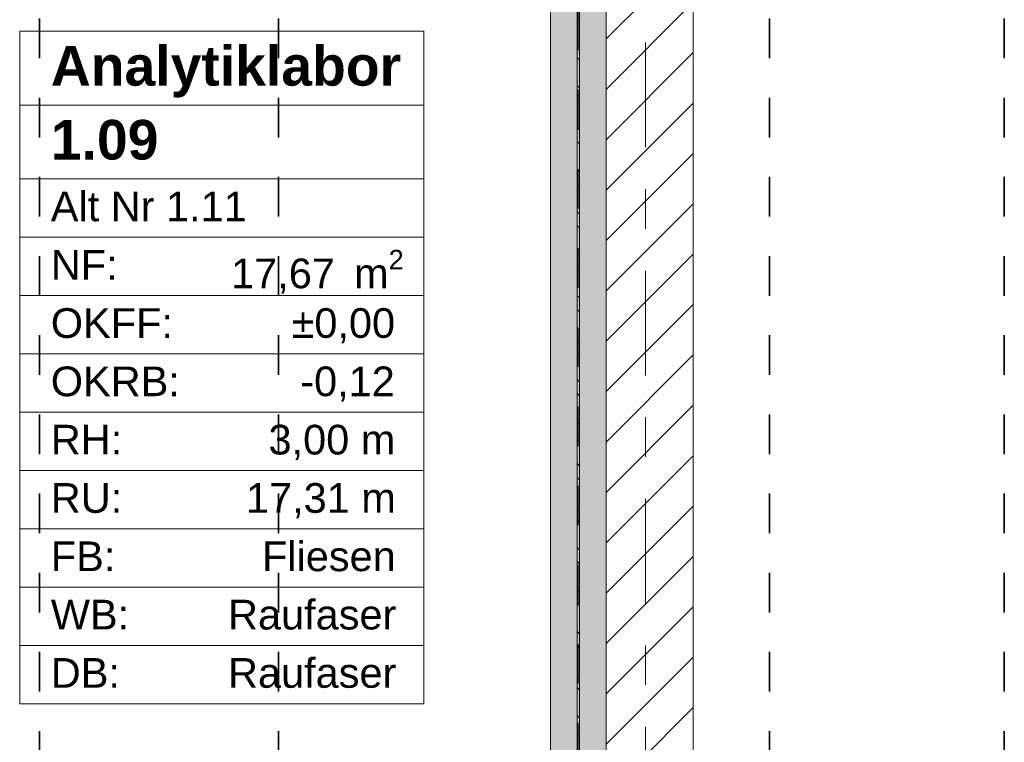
# Model space of a CAD drawing. Header units: metres. Extents: x -3.6 to 84.5, y -11 to 16.8.
# Tile 93 of 225: x 20.5 to 23, y 11 to 12.8. Entities that reach past the tile are written whole.
import ezdxf

# ---------------------------------------------------------------- set-up
doc = ezdxf.new("R2010")
doc.units = ezdxf.units.M
doc.header["$MEASUREMENT"] = 0
for name, pattern in [('Achse', [0.2, 0.1, -0.05, 0, -0.05]), ('Strichlinie doppelt', [0.546806, 0.264583, -0.105833, 0.070556, -0.105833]), ('Wipeout_Contour', [1, 0, -1])]:
    doc.linetypes.add(name, pattern=pattern)
for name, color, linetype in [('155 - Bemaßung_ Beschriftung.Ausbau - Deckenelemente', 7, 'Continuous'), ('401 - Zone.Raum_ Raumbegrenzung_ Whg.', 7, 'Continuous'), ('451 - Universal.Achsen Raster', 7, 'Continuous'), ('605 - Struktur.Wand Innen', 7, 'Continuous'), ('612 - Struktur.Stahlbau', 7, 'Continuous'), ('Neubau_612 - Struktur.Stahlbau', 7, 'Continuous')]:
    doc.layers.add(name, color=color, linetype=linetype)
doc.styles.add('ERSTELLTER_STIL_1', font='txt')
doc.styles.add('ERSTELLTER_STIL_2', font='txt')

msp = doc.modelspace()

# ---------------------------------------------------------------- hatches: boundary and pattern name
at = {"layer": 'Neubau_612 - Struktur.Stahlbau', "linetype": 'Continuous', "lineweight": 0, "true_color": 0x000000}
h = msp.add_hatch(dxfattribs=at)
h.set_pattern_fill('Metall__Stahl_0001', color=18, style=0, pattern_type=2)
h.set_pattern_definition([(135, (0, 0), (0.053033, 0.053033), []), (135, (-0.01768, -0.01768), (0.053033, 0.053033), [])])
h.paths.add_polyline_path([(21.9627, 8.51), (21.9627, 12.99), (21.9572, 12.99), (21.9572, 8.51)])

# ---------------------------------------------------------------- linework, layer by layer
at = {"layer": '155 - Bemaßung_ Beschriftung.Ausbau - Deckenelemente', "color": 7, "linetype": 'Achse', "lineweight": 35}
for p, q in [((20.599, 12.99), (20.599, 8.51)), ((21.203, 12.99), (21.203, 8.51)), ((22.443, 12.99), (22.443, 8.51)), ((23.036, 12.99), (23.036, 8.51))]:
    msp.add_line(p, q, dxfattribs=at)
at = {"layer": '401 - Zone.Raum_ Raumbegrenzung_ Whg.', "color": 7, "linetype": 'Continuous', "lineweight": 9}
for p, q in [((21.5701, 12.7583), (20.549, 12.7583)), ((20.549, 12.7583), (20.549, 11.0591)), ((20.549, 12.7583), (21.5701, 12.7583)), ((20.549, 12.5716), (20.549, 12.7583)), ((21.5701, 11.0591), (21.5701, 12.7583)), ((21.5701, 12.7583), (21.5701, 12.5716)), ((21.5701, 12.5716), (20.549, 12.5716)), ((20.549, 12.5716), (21.5701, 12.5716)), ((20.549, 12.385), (20.549, 12.5716)), ((21.5701, 12.5716), (21.5701, 12.385)), ((21.5701, 12.385), (20.549, 12.385)), ((20.549, 12.385), (21.5701, 12.385)), ((20.549, 12.2377), (20.549, 12.385)), ((21.5701, 12.385), (21.5701, 12.2377)), ((21.5701, 12.2377), (20.549, 12.2377)), ((20.549, 12.2377), (21.5701, 12.2377)), ((20.549, 12.0904), (20.549, 12.2377)), ((21.5701, 12.2377), (21.5701, 12.0904)), ((21.5701, 12.0904), (20.549, 12.0904)), ((20.549, 12.0904), (21.5701, 12.0904)), ((20.549, 11.9431), (20.549, 12.0904)), ((21.5701, 12.0904), (21.5701, 11.9431)), ((21.5701, 11.9431), (20.549, 11.9431)), ((20.549, 11.9431), (21.5701, 11.9431)), ((20.549, 11.7958), (20.549, 11.9431)), ((21.5701, 11.9431), (21.5701, 11.7958)), ((21.5701, 11.7958), (20.549, 11.7958)), ((20.549, 11.7958), (21.5701, 11.7958)), ((20.549, 11.6484), (20.549, 11.7958)), ((21.5701, 11.7958), (21.5701, 11.6484)), ((21.5701, 11.6484), (20.549, 11.6484)), ((20.549, 11.6484), (21.5701, 11.6484)), ((20.549, 11.5011), (20.549, 11.6484)), ((21.5701, 11.6484), (21.5701, 11.5011)), ((21.5701, 11.5011), (20.549, 11.5011)), ((20.549, 11.5011), (21.5701, 11.5011)), ((20.549, 11.3538), (20.549, 11.5011)), ((21.5701, 11.5011), (21.5701, 11.3538)), ((21.5701, 11.3538), (20.549, 11.3538)), ((20.549, 11.3538), (21.5701, 11.3538)), ((20.549, 11.2065), (20.549, 11.3538)), ((21.5701, 11.3538), (21.5701, 11.2065)), ((21.5701, 11.2065), (20.549, 11.2065)), ((20.549, 11.2065), (21.5701, 11.2065)), ((20.549, 11.0591), (20.549, 11.2065)), ((21.5701, 11.2065), (21.5701, 11.0591)), ((20.549, 11.0591), (21.5701, 11.0591)), ((21.5701, 11.0591), (20.549, 11.0591))]:
    msp.add_line(p, q, dxfattribs=at)
at = {"layer": 'Neubau_612 - Struktur.Stahlbau', "color": 1, "linetype": 'Continuous', "lineweight": 13}
msp.add_line((21.89, 8.51), (21.89, 12.99), dxfattribs=at)
at = {"layer": 'Neubau_612 - Struktur.Stahlbau', "color": 1, "linetype": 'Continuous', "lineweight": 9}
for p, q in [((21.9572, 12.99), (21.9572, 8.51)), ((21.9627, 12.99), (21.9627, 8.51))]:
    msp.add_line(p, q, dxfattribs=at)
at = {"layer": 'Neubau_612 - Struktur.Stahlbau', "color": 1, "linetype": 'Achse', "lineweight": 9}
msp.add_line((21.96, 8.51), (21.96, 12.99), dxfattribs=at)

# ---------------------------------------------------------------- texts
at = {"layer": '401 - Zone.Raum_ Raumbegrenzung_ Whg.', "color": 7, "lineweight": 9, "attachment_point": 1}
for s, insert, char_height, style in [('\\A1;{\\pqj;\\pt0;\\fArial|b1|i0|c0|p38;}', (21.4916, 12.7435), 0.1, 'ERSTELLTER_STIL_1'), ('\\A1;{\\pqj;\\pt0;\\fArial|b1|i0|c0|p38;Analytiklabor}', (20.6276, 12.7207), 0.1, 'ERSTELLTER_STIL_1'), ('\\A1;{\\pql;\\pt0;\\fArial|b1|i0|c0|p38;1.09}', (20.6276, 12.5341), 0.1, 'ERSTELLTER_STIL_1'), ('\\A1;{\\pqj;\\pt0;\\fArial|b1|i0|c0|p38;}', (21.4916, 12.5569), 0.1, 'ERSTELLTER_STIL_1'), ('\\A1;{\\pqj;\\pt0;\\fArial|b0|i0|c0|p38;}', (21.4916, 12.3703), 0.075, 'ERSTELLTER_STIL_2'), ('\\A1;{\\pqj;\\pt0;\\fArial|b0|i0|c0|p38;Alt Nr 1.11}', (20.6276, 12.3532), 0.075, 'ERSTELLTER_STIL_2'), ('\\A1;{\\pqj;\\pt0;\\fArial|b0|i0|c0|p38;NF: }', (20.6276, 12.2058), 0.075, 'ERSTELLTER_STIL_2'), ('\\A1;{\\pql;\\pt0,0.05;\\fArial|b0|i0|c0|p38;17,67\\fArial|b0|i0|c0|p38;\\A1{\\H.66x;\\S^  ;}\\fArial|b0|i0|c0|p38; m\\fArial|b0|i0|c0|p38;\\A1{\\H.66x;\\S2^  ;}}', (21.083, 12.2058), 0.075, 'ERSTELLTER_STIL_2'), ('\\A1;{\\pqj;\\pt0;\\fArial|b0|i0|c0|p38;±0,00}', (21.2358, 12.0585), 0.075, 'ERSTELLTER_STIL_2'), ('\\A1;{\\pqj;\\pt0;\\fArial|b0|i0|c0|p38;OKFF: }', (20.6276, 12.0585), 0.075, 'ERSTELLTER_STIL_2'), ('\\A1;{\\pqj;\\pt0;\\fArial|b0|i0|c0|p38;OKRB: }', (20.6276, 11.9112), 0.075, 'ERSTELLTER_STIL_2'), ('\\A1;{\\pqj;\\pt0;\\fArial|b0|i0|c0|p38;-0,12}', (21.2577, 11.9112), 0.075, 'ERSTELLTER_STIL_2'), ('\\A1;{\\pqj;\\pt0;\\fArial|b0|i0|c0|p38;RH: }', (20.6276, 11.7639), 0.075, 'ERSTELLTER_STIL_2'), ('\\A1;{\\pqj;\\pt0;\\fArial|b0|i0|c0|p38;3,00 m}', (21.1775, 11.7639), 0.075, 'ERSTELLTER_STIL_2'), ('\\A1;{\\pqj;\\pt0;\\fArial|b0|i0|c0|p38;RU: }', (20.6276, 11.6166), 0.075, 'ERSTELLTER_STIL_2'), ('\\A1;{\\pqj;\\pt0;\\fArial|b0|i0|c0|p38;17,31 m}', (21.1206, 11.6166), 0.075, 'ERSTELLTER_STIL_2'), ('\\A1;{\\pqj;\\pt0;\\fArial|b0|i0|c0|p38;FB: }', (20.6276, 11.4692), 0.075, 'ERSTELLTER_STIL_2'), ('\\A1;{\\pqj;\\pt0;\\fArial|b0|i0|c0|p38;Fliesen}', (21.1611, 11.4692), 0.075, 'ERSTELLTER_STIL_2'), ('\\A1;{\\pqj;\\pt0;\\fArial|b0|i0|c0|p38;WB: }', (20.6276, 11.3219), 0.075, 'ERSTELLTER_STIL_2'), ('\\A1;{\\pqj;\\pt0;\\fArial|b0|i0|c0|p38;Raufaser}', (21.0753, 11.3219), 0.075, 'ERSTELLTER_STIL_2'), ('\\A1;{\\pqj;\\pt0;\\fArial|b0|i0|c0|p38;DB: }', (20.6276, 11.1746), 0.075, 'ERSTELLTER_STIL_2'), ('\\A1;{\\pqj;\\pt0;\\fArial|b0|i0|c0|p38;Raufaser}', (21.0753, 11.1746), 0.075, 'ERSTELLTER_STIL_2')]:
    msp.add_mtext(s, dxfattribs=dict(at, insert=insert, char_height=char_height, style=style))

# ---------------------------------------------------------------- wipeouts: each hides what was drawn before it
at = {"color": 254, "linetype": 'Wipeout_Contour', "lineweight": 0, "ltscale": 98.788409}
msp.add_wipeout([(22.03, 13), (22.03, 8.585), (22.25, 8.585), (22.25, 13)], dxfattribs=at).dxf.layer = '605 - Struktur.Wand Innen'

# ---------------------------------------------------------------- next in the draw order: hatches: boundary and pattern name
at = {"layer": '605 - Struktur.Wand Innen', "linetype": 'Continuous', "lineweight": 0, "true_color": 0x000000}
h = msp.add_hatch(dxfattribs=at)
h.set_pattern_fill('MW_Ziegel_0001', color=18, style=0, pattern_type=2)
h.set_pattern_definition([(45, (0, 0), (-0.0636396, 0.0636396), [])])
h.paths.add_polyline_path([(22.03, 13), (22.03, 8.585), (22.25, 8.585), (22.25, 13)])
at = {"layer": '612 - Struktur.Stahlbau', "linetype": 'Continuous', "lineweight": 0, "true_color": 0x30307f}
msp.add_hatch(color=177, dxfattribs=at).paths.add_polyline_path([(21.89, 12.99), (22.03, 12.99), (22.03, 8.51), (21.89, 8.51)])

# ---------------------------------------------------------------- next in the draw order: linework, layer by layer
at = {"layer": '451 - Universal.Achsen Raster', "color": 160, "linetype": 'Strichlinie doppelt', "lineweight": 9, "true_color": 0x3232ff}
msp.add_line((22.13, -10.585), (22.13, 16.355), dxfattribs=at)
at = {"layer": '605 - Struktur.Wand Innen', "color": 7, "linetype": 'Continuous', "lineweight": 18, "flags": 128}
for points in [[(22.03, 13), (22.03, 8.585)], [(22.25, 8.585), (22.25, 13)]]:
    msp.add_lwpolyline(points, dxfattribs=at)
at = {"layer": 'Neubau_612 - Struktur.Stahlbau', "color": 1, "linetype": 'Continuous', "lineweight": 13}
msp.add_line((22.03, 8.51), (22.03, 12.99), dxfattribs=at)

doc.saveas('drawing.dxf')
